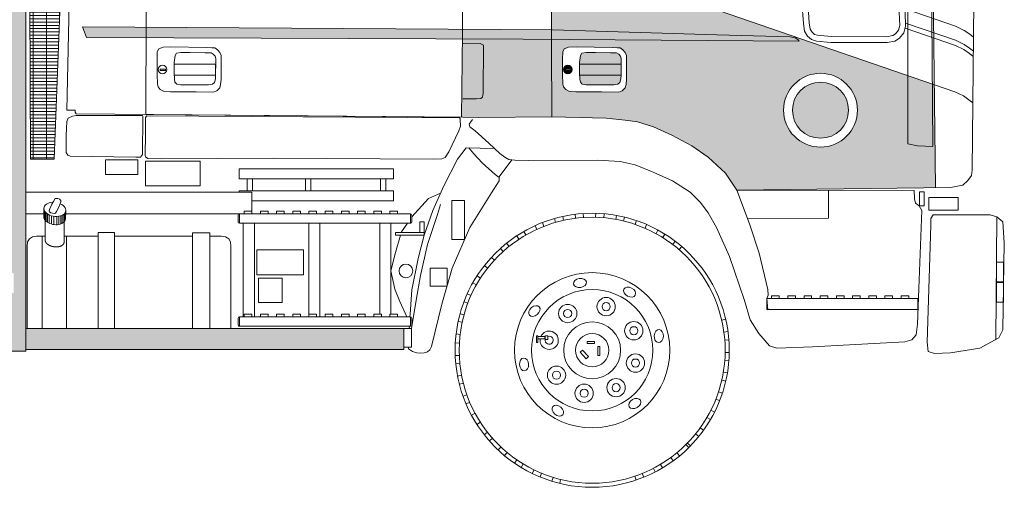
# Model space of a CAD drawing. Header units: metres. Extents: x -167 to 262, y -186 to 508.
# Tile 61 of 256: x 248.9 to 251.68, y -169.41 to -168.09. Entities that reach past the tile are written whole.
import ezdxf

# ---------------------------------------------------------------- set-up
doc = ezdxf.new("R2010")
doc.units = ezdxf.units.M
doc.header["$MEASUREMENT"] = 0

msp = doc.modelspace()

# ---------------------------------------------------------------- hatches: boundary and pattern name
at = {"linetype": 'Continuous', "lineweight": 18}
h = msp.add_hatch(color=1, dxfattribs=at)
h.paths.add_polyline_path([(245.8277, -166.8551), (245.8277, -168.5342), (245.8714, -168.5342), (245.8714, -167.2127), (247.9431, -167.2127), (247.9431, -168.3426), (247.9685, -168.3426), (247.9685, -168.3914), (247.9444, -168.3914), (247.9463, -168.3959), (247.9463, -169.0257), (248.9173, -169.0257), (248.9173, -166.8648), (248.9177, -166.853), (248.9138, -166.8438), (248.9092, -166.8377), (248.9035, -166.8338), (248.8966, -166.8312), (248.8847, -166.8303), (245.943, -166.8303), (245.8497, -166.8313), (245.8372, -166.8319), (245.8335, -166.8341), (245.831, -166.8375), (245.8288, -166.8418), (245.8279, -166.8496)])
h.paths.add_polyline_path([(246.0762, -167.0288, -1), (246.2264, -167.0288, -1)], flags=0)
h.paths.add_polyline_path([(246.2512, -166.9997), (246.2512, -166.9678), (246.2663, -166.9678), (246.2712, -166.9663), (246.2755, -166.9639), (246.2791, -166.9605), (246.2813, -166.9562), (246.2818, -166.952), (246.2817, -166.9473), (246.285, -166.9431), (246.3105, -166.9431), (246.3139, -166.9475), (246.3139, -167.1104), (246.3087, -167.1153), (246.2809, -167.1153), (246.276, -167.1106), (246.276, -166.9997)], flags=0)
h.paths.add_polyline_path([(246.3668, -166.9997), (246.3421, -166.9997), (246.3421, -166.9678), (246.3572, -166.9678), (246.362, -166.9663), (246.3664, -166.9639), (246.3699, -166.9605), (246.3722, -166.9562), (246.3726, -166.952), (246.3725, -166.9473), (246.3759, -166.9431), (246.4013, -166.9431), (246.4047, -166.9475), (246.4047, -167.1104), (246.3995, -167.1153), (246.3718, -167.1153), (246.3668, -167.1106)], flags=0)
h.paths.add_polyline_path([(246.4289, -167.0746), (246.4328, -167.0707), (246.4642, -167.0613), (246.4676, -167.0662), (246.4716, -167.0738), (246.4769, -167.0793), (246.4834, -167.0837), (246.4912, -167.0848), (246.4984, -167.0837), (246.5043, -167.0812), (246.5092, -167.0766), (246.5138, -167.0707), (246.517, -167.0621), (246.517, -167.0533), (246.5162, -167.0449), (246.5122, -167.0361), (246.5041, -167.0302), (246.4937, -167.0273), (246.4819, -167.0283), (246.4727, -167.0332), (246.4671, -167.0409), (246.4333, -167.0366), (246.4321, -167.032), (246.4454, -166.9436), (246.5451, -166.9436), (246.5499, -166.9455), (246.5499, -166.9795), (246.5428, -166.98), (246.476, -166.98), (246.4749, -166.9971), (246.4843, -166.9944), (246.4956, -166.9928), (246.5036, -166.9928), (246.515, -166.9944), (246.5243, -166.9971), (246.5347, -167.0028), (246.543, -167.0104), (246.549, -167.0178), (246.5534, -167.0274), (246.5574, -167.0404), (246.5577, -167.0551), (246.557, -167.0668), (246.554, -167.0788), (246.5467, -167.0951), (246.5347, -167.1078), (246.523, -167.1154), (246.5077, -167.1198), (246.4923, -167.1211), (246.478, -167.1208), (246.4649, -167.1171), (246.4522, -167.1099), (246.443, -167.1011), (246.4337, -167.0879)], flags=0)
h.paths.add_polyline_path([(246.7949, -167.1044), (246.7595, -166.9487), (246.7971, -166.9487), (246.8159, -167.0475), (246.8375, -166.9487), (246.8762, -166.9487), (246.8353, -167.1049)], flags=0)
h.paths.add_polyline_path([(246.9254, -167.106), (246.8817, -167.106), (246.8838, -166.9492), (246.9248, -166.9498)], flags=0)
h.paths.add_polyline_path([(246.9361, -167.0328), (246.9378, -167.011), (246.9405, -166.9923), (246.9495, -166.9726), (246.9582, -166.9602), (246.9696, -166.9492), (246.986, -166.9435), (247.0014, -166.9431), (247.0151, -166.9455), (247.0299, -166.9535), (247.0406, -166.9657), (247.0494, -166.9798), (247.0528, -166.9965), (247.0521, -167.0029), (247.0405, -167.0031), (247.0162, -167.0027), (247.0155, -166.9979), (247.0128, -166.9924), (247.0086, -166.9885), (247.0015, -166.9856), (246.9944, -166.985), (246.9878, -166.9887), (246.982, -166.9974), (246.9775, -167.009), (246.9775, -167.0287), (246.9799, -167.0485), (246.9852, -167.0595), (246.9962, -167.0664), (247.0076, -167.065), (247.0152, -167.059), (247.0155, -167.0529), (247.0065, -167.0532), (247.0023, -167.0495), (247.002, -167.0295), (247.0036, -167.016), (247.0439, -167.0169), (247.0563, -167.0192), (247.056, -167.1051), (247.0265, -167.1051), (247.0268, -167.0903), (247.0192, -167.1006), (247.0113, -167.1069), (246.9981, -167.1095), (246.9844, -167.1085), (246.973, -167.1045), (246.9617, -167.0974), (246.9525, -167.0869), (246.9435, -167.0714), (246.9388, -167.0532)], flags=0)
h.paths.add_polyline_path([(247.0723, -167.106), (247.0743, -166.9492), (247.1154, -166.9498), (247.1159, -167.106)], flags=0)
h.paths.add_polyline_path([(247.1339, -167.1057), (247.1337, -166.9488), (247.1729, -166.9484), (247.1769, -166.9504), (247.1773, -167.0604), (247.2233, -167.0604), (247.2256, -167.0641), (247.2262, -167.0973), (247.2257, -167.1059)], flags=0)
h.paths.add_polyline_path([(247.2347, -167.106), (247.2367, -166.9492), (247.2778, -166.9498), (247.2783, -167.106)], flags=0)
h.paths.add_polyline_path([(247.4551, -167.1038), (247.4567, -166.9519), (247.4607, -166.9483), (247.5134, -166.9483), (247.5302, -166.9499), (247.5434, -166.9558), (247.5542, -166.9658), (247.5641, -166.9786), (247.5701, -166.9961), (247.5725, -167.0125), (247.5737, -167.034), (247.5713, -167.0528), (247.5665, -167.0691), (247.5593, -167.0831), (247.5486, -167.0951), (247.5386, -167.1014), (247.5302, -167.105), (247.5146, -167.1058), (247.4603, -167.1058)], flags=0)
h.paths.add_polyline_path([(247.5889, -167.1065), (247.5858, -167.102), (247.5863, -166.9531), (247.5906, -166.9484), (247.6919, -166.9484), (247.6926, -166.9891), (247.6877, -166.9919), (247.6272, -166.9919), (247.6272, -167.0053), (247.6829, -167.0055), (247.683, -167.0453), (247.6269, -167.0453), (247.6269, -167.0625), (247.6823, -167.0625), (247.6917, -167.0627), (247.6922, -167.0678), (247.6917, -167.107)], flags=0)
h.paths.add_polyline_path([(247.7111, -167.1057), (247.7109, -166.9488), (247.7501, -166.9484), (247.7541, -166.9504), (247.7545, -167.0604), (247.8005, -167.0604), (247.8028, -167.0641), (247.8034, -167.0973), (247.8029, -167.1059)], flags=0)
h.paths.add_polyline_path([(247.975, -168.8607), (247.975, -168.8042), (247.9955, -168.8042), (247.9955, -167.2127), (248.8625, -167.2127), (248.8625, -168.8042), (248.8826, -168.8042), (248.8826, -168.8607), (248.8625, -168.8607), (248.8625, -168.9722), (247.9955, -168.9722), (247.9955, -168.8607)], flags=0)
h.paths.add_polyline_path([(247.9893, -167.1074), (247.987, -167.1023), (247.987, -166.9549), (247.9886, -166.95), (247.9937, -166.9486), (248.0873, -166.9486), (248.0914, -166.9513), (248.0898, -166.9932), (248.0297, -166.9931), (248.0297, -167.0108), (248.0792, -167.011), (248.079, -167.0437), (248.0782, -167.051), (248.0308, -167.0511), (248.0291, -167.0535), (248.0291, -167.1043), (248.0249, -167.1082), (248.0015, -167.1082)], flags=0)
h.paths.add_polyline_path([(248.102, -167.0601), (248.1024, -166.9493), (248.1411, -166.9498), (248.1422, -166.9551), (248.1413, -167.0529), (248.1431, -167.0607), (248.1464, -167.0664), (248.1524, -167.0697), (248.159, -167.0709), (248.165, -167.07), (248.1707, -167.0664), (248.1737, -167.0613), (248.1758, -167.0535), (248.1761, -167.046), (248.1761, -166.953), (248.1803, -166.9494), (248.2143, -166.9497), (248.218, -166.9549), (248.2163, -167.0464), (248.2154, -167.0579), (248.2137, -167.0729), (248.2094, -167.0861), (248.2004, -167.0977), (248.1889, -167.1067), (248.176, -167.1122), (248.1606, -167.1135), (248.1435, -167.1118), (248.1302, -167.1079), (248.1191, -167.0994), (248.1088, -167.0887), (248.1037, -167.0784)], flags=0)
h.paths.add_polyline_path([(248.2294, -167.0388), (248.2299, -167.0111), (248.2352, -166.9903), (248.2438, -166.9749), (248.2555, -166.9606), (248.2688, -166.9515), (248.2897, -166.9458), (248.3008, -166.9462), (248.3124, -166.9482), (248.3223, -166.9525), (248.3318, -166.9591), (248.3427, -166.9719), (248.35, -166.9857), (248.3546, -166.9986), (248.3569, -167.018), (248.356, -167.0447), (248.3526, -167.0612), (248.3476, -167.0761), (248.3398, -167.0895), (248.3285, -167.102), (248.3167, -167.1099), (248.3044, -167.1146), (248.2915, -167.1146), (248.2784, -167.1127), (248.2661, -167.1074), (248.2544, -167.0994), (248.2438, -167.0888), (248.2379, -167.0787), (248.2315, -167.0616)], flags=0)
h.paths.add_polyline_path([(248.3692, -167.0616), (248.3671, -167.0388), (248.3676, -167.0111), (248.3729, -166.9903), (248.3815, -166.9749), (248.3932, -166.9606), (248.4065, -166.9515), (248.4274, -166.9458), (248.4385, -166.9462), (248.4501, -166.9482), (248.46, -166.9525), (248.4695, -166.9591), (248.4804, -166.9719), (248.4877, -166.9857), (248.4923, -166.9986), (248.4942, -167.0151), (248.4744, -167.0151), (248.456, -167.0146), (248.4527, -167.0107), (248.4524, -167.008), (248.4503, -167.0021), (248.4465, -166.9948), (248.442, -166.9895), (248.4402, -166.9882), (248.4384, -166.9875), (248.4344, -166.9868), (248.4321, -166.9867), (248.4237, -166.989), (248.421, -166.9909), (248.4153, -166.9978), (248.4111, -167.0055), (248.4082, -167.0166), (248.4078, -167.0373), (248.4092, -167.0524), (248.4125, -167.0612), (248.414, -167.0638), (248.4182, -167.0679), (248.4236, -167.0716), (248.4272, -167.0732), (248.4321, -167.0739), (248.4346, -167.0739), (248.4356, -167.0735), (248.4393, -167.071), (248.4445, -167.0653), (248.4481, -167.0591), (248.4502, -167.0529), (248.4562, -167.0491), (248.4926, -167.0499), (248.4903, -167.0612), (248.4853, -167.0761), (248.4775, -167.0895), (248.4662, -167.102), (248.4544, -167.1099), (248.4421, -167.1146), (248.4292, -167.1146), (248.4161, -167.1127), (248.4038, -167.1074), (248.3921, -167.0994), (248.3815, -167.0888), (248.3756, -167.0787)], flags=0)
h.paths.add_polyline_path([(248.5006, -167.0388), (248.5012, -167.0111), (248.5065, -166.9903), (248.515, -166.9749), (248.5267, -166.9606), (248.5401, -166.9515), (248.561, -166.9458), (248.5721, -166.9462), (248.5836, -166.9482), (248.5935, -166.9525), (248.6031, -166.9591), (248.614, -166.9719), (248.6212, -166.9857), (248.6258, -166.9986), (248.6282, -167.018), (248.6273, -167.0447), (248.6239, -167.0612), (248.6189, -167.0761), (248.611, -167.0895), (248.5998, -167.102), (248.588, -167.1099), (248.5756, -167.1146), (248.5628, -167.1146), (248.5496, -167.1127), (248.5374, -167.1074), (248.5257, -167.0994), (248.515, -167.0888), (248.5092, -167.0787), (248.5028, -167.0616)], flags=0)
at = {"linetype": 'Continuous', "lineweight": 13}
h = msp.add_hatch(dxfattribs=at)
h.set_pattern_fill('GRATE_0001', style=0, pattern_type=2)
h.set_pattern_definition([(0, (245.529636, -170.014444), (0, 0.009363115), []), (90, (245.529636, -170.014444), (-0.03745246, 0), [])])
h.paths.add_polyline_path([(249.0646, -167.1243), (248.9316, -167.1232), (248.9246, -167.1313), (248.9305, -168.4823), (248.997, -168.4823), (249.0242, -167.7959)])
at = {"linetype": 'Continuous', "lineweight": 18}
h = msp.add_hatch(color=1, dxfattribs=at)
h.paths.add_polyline_path([(251.4101, -168.2462), (250.4019, -167.8987), (250.4029, -168.1172), (250.4061, -168.1173), (250.8707, -168.1309), (251.0776, -168.1371), (251.0918, -168.1394), (251.0997, -168.1443), (251.1026, -168.1487), (250.403, -168.1442), (250.404, -168.3628), (250.5575, -168.367), (250.6108, -168.3722), (250.6463, -168.3774), (250.6912, -168.391), (250.7435, -168.415), (250.7999, -168.4453), (250.8458, -168.4766), (250.8949, -168.5225), (250.9264, -168.5703), (251.4886, -168.5633), (251.4849, -168.272), (251.4793, -168.27), (251.4805, -168.4473), (251.4373, -168.4449), (251.4101, -168.4389)])
h.paths.add_polyline_path([(250.4353, -168.2711), (250.4342, -168.2424), (250.4342, -168.2002), (250.4346, -168.1797), (250.4392, -168.1712), (250.4513, -168.1658), (250.4726, -168.1655), (250.5741, -168.1673), (250.589, -168.1676), (250.5975, -168.1683), (250.6049, -168.1736), (250.6113, -168.1807), (250.6149, -168.1899), (250.6152, -168.2016), (250.6149, -168.2573), (250.6138, -168.2718), (250.6113, -168.2814), (250.6032, -168.2899), (250.5929, -168.2931), (250.5442, -168.2927), (250.4722, -168.2924), (250.4523, -168.2906), (250.4431, -168.2853), (250.4371, -168.2782)], flags=0)
h.paths.add_polyline_path([(251.2677, -168.3442, -1), (251.0588, -168.3442, -1)], flags=0)
for points in [[(249.0773, -168.1083), (249.0884, -168.1391), (249.2575, -168.1397), (249.2576, -168.1095)], [(249.2576, -168.1095), (249.2575, -168.1397), (250.151, -168.143), (250.1512, -168.1261), (250.1512, -168.1155)], [(250.1512, -168.1155), (250.1512, -168.1261), (250.151, -168.143), (250.3225, -168.1436), (250.403, -168.1442), (250.4029, -168.1172)], [(250.4061, -168.1173), (250.4029, -168.1172), (250.403, -168.1442), (251.1026, -168.1487), (251.0997, -168.1443), (251.0918, -168.1394), (251.0776, -168.1371), (250.8707, -168.1309)], [(250.151, -168.143), (250.149, -168.3643), (250.1525, -168.3643), (250.1972, -168.3649), (250.404, -168.3628), (250.403, -168.1442), (250.3225, -168.1436)], [(250.4821, -168.2456), (250.4824, -168.2456), (250.4829, -168.2562), (250.4846, -168.2647), (250.4899, -168.2704), (250.5006, -168.2729), (250.524, -168.2725), (250.579, -168.2722), (250.5904, -168.2704), (250.5961, -168.2655), (250.5992, -168.2559), (250.5996, -168.2456), (250.6003, -168.207), (250.6, -168.1977), (250.5978, -168.1914), (250.5929, -168.1857), (250.5868, -168.1825), (250.5701, -168.1818), (250.5272, -168.1807), (250.5009, -168.1807), (250.4892, -168.1832), (250.485, -168.1892), (250.4821, -168.2094)], [(251.4101, -168.4389), (251.4373, -168.4449), (251.4805, -168.4473), (251.4793, -168.27), (251.4101, -168.2462)], [(251.2426, -168.3442, 1), (251.0839, -168.3442, 1)], [(249.986, -169.0212), (249.986, -168.9617), (248.9173, -168.9617), (248.9173, -169.0212)]]:
    msp.add_hatch(color=1, dxfattribs=at).paths.add_polyline_path(points)
h = msp.add_hatch(color=1, dxfattribs=at)
h.paths.add_polyline_path([(250.4368, -168.2293, 1), (250.4615, -168.2293, 1)])
h.paths.add_polyline_path([(250.4429, -168.232), (250.4429, -168.2286), (250.4581, -168.2286), (250.4581, -168.232)], flags=0)

# ---------------------------------------------------------------- linework, layer by layer
at = {"color": 7, "linetype": 'Continuous', "lineweight": 13}
for p, q in [((248.9684, -168.6201), (248.9677, -168.6472)), ((248.9698, -168.6528), (248.9698, -168.6283)), ((248.9717, -168.6554), (248.9717, -168.6314)), ((248.9747, -168.6581), (248.9747, -168.6347)), ((248.9785, -168.6613), (248.9785, -168.6376)), ((248.9833, -168.6638), (248.9833, -168.6403)), ((248.9897, -168.6661), (248.9897, -168.6427)), ((249.0161, -168.6659), (249.0161, -168.6429)), ((249.0204, -168.664), (249.0204, -168.6412)), ((249.0246, -168.6611), (249.0246, -168.6384)), ((249.0278, -168.6572), (249.0278, -168.6351)), ((249.0303, -168.6293), (249.0296, -168.6525)), ((250.4713, -168.6499), (250.4698, -168.6385)), ((250.4931, -168.6478), (250.4923, -168.6363)), ((250.5277, -168.6471), (250.5279, -168.6356)), ((250.5507, -168.6484), (250.5516, -168.6369)), ((250.585, -168.653), (250.587, -168.6417)), ((248.9722, -168.7108), (248.9722, -168.6561)), ((248.9967, -168.6676), (248.9967, -168.6443)), ((249.0046, -168.6679), (249.0046, -168.6447)), ((249.0107, -168.6673), (249.0107, -168.6442)), ((249.0252, -168.7172), (249.0252, -168.6606)), ((250.3614, -168.6812), (250.3566, -168.6707)), ((250.3815, -168.6726), (250.3774, -168.6619)), ((250.4143, -168.6616), (250.4111, -168.6505)), ((250.4372, -168.6558), (250.4347, -168.6446)), ((250.6064, -168.6575), (250.6091, -168.6463)), ((250.6396, -168.6672), (250.6433, -168.6563)), ((250.6674, -168.6779), (250.6719, -168.6674)), ((250.3306, -168.697), (250.3249, -168.6871)), ((250.6985, -168.6931), (250.704, -168.683)), ((250.7173, -168.7042), (250.7234, -168.6944)), ((248.9475, -168.7008), (248.9722, -168.7008)), ((249.0252, -168.7008), (249.1213, -168.7008)), ((249.1678, -168.7008), (249.3886, -168.7008)), ((249.4376, -168.7008), (249.4703, -168.7008)), ((250.283, -168.7295), (250.2759, -168.7205)), ((250.311, -168.7091), (250.3047, -168.6995)), ((250.7458, -168.7238), (250.7528, -168.7147)), ((250.2664, -168.7437), (250.2587, -168.7351)), ((250.7637, -168.7383), (250.7712, -168.7296)), ((250.2417, -168.768), (250.2333, -168.7602)), ((250.2224, -168.7907), (250.2134, -168.7836)), ((250.191, -168.8376), (250.181, -168.8319)), ((250.2023, -168.8188), (250.1927, -168.8126)), ((250.1753, -168.8684), (250.1649, -168.8637)), ((250.1665, -168.8897), (250.1558, -168.8856)), ((250.1558, -168.9226), (250.1447, -168.9195)), ((250.1505, -168.9438), (250.1393, -168.9414)), ((250.8841, -168.9374), (250.8953, -168.9348)), ((250.1448, -168.978), (250.1334, -168.9766)), ((250.8904, -168.9714), (250.9018, -168.9698)), ((250.1427, -169.0029), (250.1312, -169.0023)), ((250.8929, -168.9943), (250.9043, -168.9934)), ((250.8939, -169.0289), (250.9054, -169.0291)), ((250.1424, -169.0375), (250.1309, -169.038)), ((250.1439, -169.0594), (250.1325, -169.0605)), ((250.8929, -169.0508), (250.9044, -169.0516)), ((250.8888, -169.0851), (250.9001, -169.087)), ((250.1488, -169.0936), (250.1376, -169.0958)), ((250.1539, -169.1161), (250.1427, -169.119)), ((250.8844, -169.1072), (250.8956, -169.1098)), ((250.8751, -169.1405), (250.886, -169.1441)), ((250.164, -169.1492), (250.1532, -169.1531)), ((250.1719, -169.1696), (250.1614, -169.1741)), ((250.8676, -169.1611), (250.8783, -169.1653)), ((250.8535, -169.1927), (250.8637, -169.1979)), ((250.1869, -169.2008), (250.1768, -169.2062)), ((250.202, -169.2265), (250.1923, -169.2327)), ((250.8424, -169.2129), (250.8523, -169.2187)), ((250.2221, -169.2547), (250.213, -169.2617)), ((250.8236, -169.2419), (250.8329, -169.2486)), ((250.2361, -169.2715), (250.2274, -169.2791)), ((250.8103, -169.2593), (250.8192, -169.2666)), ((250.2601, -169.2964), (250.2522, -169.3047)), ((250.7829, -169.2897), (250.791, -169.2979)), ((250.7873, -169.2852), (250.7956, -169.2932)), ((250.2773, -169.3117), (250.27, -169.3205)), ((250.3049, -169.3326), (250.2984, -169.342)), ((250.7399, -169.3264), (250.7467, -169.3356)), ((250.7572, -169.3129), (250.7645, -169.3218)), ((250.3233, -169.3444), (250.3173, -169.3543)), ((250.3537, -169.361), (250.3487, -169.3713)), ((250.691, -169.3567), (250.6962, -169.3669)), ((250.7111, -169.3455), (250.717, -169.3553)), ((250.3752, -169.3706), (250.3708, -169.3813)), ((250.4078, -169.3823), (250.4044, -169.3933)), ((250.4289, -169.3881), (250.4262, -169.3993)), ((250.639, -169.3788), (250.6427, -169.3897)), ((250.6595, -169.3712), (250.6638, -169.3818))]:
    msp.add_line(p, q, dxfattribs=at)
for points in [[(245.943, -166.8303), (248.8847, -166.8303), (248.8966, -166.8312), (248.9035, -166.8338), (248.9092, -166.8377), (248.9138, -166.8438), (248.9177, -166.853), (248.9173, -166.8648), (248.9173, -169.0257), (247.9463, -169.0257), (247.9463, -168.3959), (247.9444, -168.3916), (247.9399, -168.3907), (247.9322, -168.3909), (246.9066, -168.3909), (246.9022, -168.392), (246.8985, -168.3976), (246.897, -168.4018), (246.8973, -168.4123), (246.8973, -168.8249), (245.8563, -168.8249)], [(249.0565, -168.3502), (249.0565, -168.344), (249.0333, -168.344), (249.044, -167.8267), (249.054, -167.4743), (249.0744, -167.1894), (249.0993, -166.9645), (249.1131, -166.9622), (249.1177, -166.9208), (249.128, -166.8887), (249.1372, -166.8829), (249.4403, -166.8805), (250.2996, -166.8837), (250.7571, -166.8948), (251.0671, -166.9009), (251.0721, -166.9011)], [(250.3977, -166.962), (250.404, -168.3628)], [(251.1062, -167.0822), (251.1055, -167.085), (251.1088, -167.1431), (251.1214, -167.8688), (251.1275, -168.0384), (251.1313, -168.0977), (251.1343, -168.1149), (251.1398, -168.1241), (251.1462, -168.1298), (251.1551, -168.1325), (251.1935, -168.1359), (251.3499, -168.1365), (251.3674, -168.1331), (251.3757, -168.1282), (251.3837, -168.1182), (251.3872, -168.1045), (251.386, -168.0671), (251.383, -167.814), (251.382, -167.8069)], [(251.1048, -167.8693), (251.111, -168.0392), (251.1149, -168.0996), (251.1185, -168.1208), (251.127, -168.1348), (251.138, -168.1445), (251.152, -168.1488), (251.1927, -168.1524), (251.3514, -168.153), (251.3733, -168.1488), (251.3867, -168.1409), (251.3989, -168.1257), (251.4037, -168.1063), (251.4025, -168.0668), (251.3995, -167.8128), (251.3974, -167.7978)], [(250.152, -167.8126), (251.543, -168.292), (251.5673, -168.3037), (251.5829, -168.3148), (251.5937, -168.3232)], [(251.4795, -167.837), (251.4886, -168.5633)], [(251.5968, -168.0393), (251.5916, -168.5142), (251.5903, -168.5292), (251.5794, -168.5426), (251.566, -168.556), (251.5307, -168.5627), (250.9264, -168.5703), (250.8949, -168.5225), (250.8458, -168.4766), (250.7999, -168.4453), (250.7435, -168.415), (250.6912, -168.391), (250.6463, -168.3774), (250.6108, -168.3722), (250.5575, -168.367), (250.404, -168.3628), (250.1972, -168.3649), (250.1525, -168.3643), (249.0598, -168.3542), (249.0565, -168.3502)], [(251.4024, -168.0577), (251.545, -168.1068), (251.5694, -168.1186), (251.585, -168.1296), (251.5957, -168.138)], [(251.4022, -168.1124), (251.5444, -168.1614), (251.5688, -168.1731), (251.5844, -168.1842), (251.5951, -168.1926)], [(251.4035, -168.0978), (251.5446, -168.1464), (251.5689, -168.1582), (251.5845, -168.1692), (251.5953, -168.1777)], [(250.1526, -168.1547), (250.2018, -168.1555), (250.2108, -168.1602), (250.2103, -168.296), (250.2079, -168.3076), (250.2036, -168.3111), (250.1911, -168.312), (250.1522, -168.3119), (250.1587, -168.3119)], [(250.1796, -168.3702), (250.1747, -168.3771), (250.1707, -168.3834), (250.1725, -168.3914), (250.1873, -168.4028), (250.2255, -168.4379), (250.257, -168.4664), (250.2707, -168.4771), (250.2825, -168.4835), (250.2998, -168.4857), (250.339, -168.4861), (250.5332, -168.4858), (250.5971, -168.4897), (250.6398, -168.4991), (250.6904, -168.5194), (250.7454, -168.5439), (250.7946, -168.5764), (250.8237, -168.6055), (250.8455, -168.6345), (250.8692, -168.6763), (250.9063, -168.7575), (250.9482, -168.8819), (250.9644, -168.9372), (250.9894, -168.9756), (251.0188, -169.0107), (251.0397, -169.0165), (251.1405, -169.0135), (251.4012, -168.9995), (251.4211, -168.9932), (251.4334, -168.9791), (251.437, -168.9492), (251.4414, -168.848), (251.4496, -168.6275), (251.4426, -168.6143), (251.4317, -168.6073), (251.4286, -168.5949), (251.4284, -168.5716), (250.9264, -168.5703)], [(250.2412, -168.4522), (250.1617, -168.4507), (250.1378, -168.4826), (250.0987, -168.558), (250.0676, -168.6281), (250.0427, -168.6973), (250.0258, -168.7639), (250.0086, -168.8518), (250.0031, -168.9213), (250.0027, -168.9282)], [(250.1692, -168.4508), (250.1831, -168.468), (250.2072, -168.4932), (250.2437, -168.5264), (250.2551, -168.5349)], [(249.9987, -169.0142), (249.9987, -169.0193), (250.0099, -169.0261), (250.0225, -169.0299), (250.0327, -169.0312), (250.0429, -169.0305), (250.0524, -169.0278), (250.0589, -169.022), (250.0643, -169.0125), (250.0929, -168.893), (250.1225, -168.7905), (250.1724, -168.6754), (250.2336, -168.5782), (250.2551, -168.5436), (250.2551, -168.5328), (250.2912, -168.4846)], [(248.968, -168.637), (248.9173, -168.637), (248.9173, -168.5764), (249.556, -168.5764), (249.556, -168.637), (249.03, -168.637)], [(249.5206, -168.5764), (249.5206, -168.5726), (249.9567, -168.5726), (249.9567, -168.6008), (249.556, -168.6008)], [(250.0893, -168.5791), (250.0549, -168.594), (250.0081, -168.6457)], [(251.0747, -168.9072), (251.0144, -168.9086), (251.0117, -168.8767), (251.0156, -168.8669), (251.0142, -168.8507), (250.9895, -168.7481), (250.9627, -168.6655), (250.9264, -168.5703)], [(250.9569, -168.6503), (251.186, -168.6499), (251.1862, -168.571)], [(250.0077, -168.9617), (250.0201, -168.8809), (250.0331, -168.8116), (250.053, -168.7241), (250.0809, -168.6395), (250.0896, -168.6112)], [(249.521, -168.637), (249.5186, -168.6381), (249.5172, -168.6416), (249.5173, -168.6457), (249.5173, -168.6594), (249.5175, -168.6609), (249.5184, -168.6626), (249.5195, -168.6631), (249.521, -168.6637)], [(250.0044, -168.637), (250.0067, -168.6381), (250.0082, -168.6416), (250.0081, -168.6457), (250.0081, -168.6594), (250.0079, -168.6609), (250.007, -168.6626), (250.0059, -168.6631), (250.0044, -168.6637)], [(249.5316, -168.9282), (249.5316, -168.6637), (249.5632, -168.6637), (249.5632, -168.9282)], [(249.717, -168.9282), (249.717, -168.6637), (249.7487, -168.6637), (249.7487, -168.9282)], [(249.9176, -168.9209), (249.9176, -168.6637), (249.9492, -168.6637), (249.9492, -168.9209)], [(249.9957, -168.6637), (249.9788, -168.6883), (249.9782, -168.6902)], [(251.662, -168.6456), (251.659, -168.9923)], [(249.1213, -168.9617), (249.1213, -168.6897), (249.1678, -168.6897), (249.1678, -168.9617)], [(249.3886, -168.9617), (249.3886, -168.6905), (249.4376, -168.6905), (249.4376, -168.9617)], [(249.9762, -168.6973), (249.9625, -168.7461), (249.9492, -168.7986), (249.9602, -168.8498), (249.9745, -168.8846), (249.994, -168.9282)], [(248.9475, -168.7008), (248.9365, -168.7022), (248.9272, -168.7079), (248.9219, -168.7163), (248.9215, -168.7299), (248.9215, -168.9617)], [(248.9632, -168.9617), (248.9632, -168.7008), (248.9722, -168.7008)], [(249.0252, -168.7008), (249.032, -168.7008), (249.032, -168.9617)], [(249.4703, -168.7008), (249.4814, -168.7022), (249.4906, -168.7079), (249.4959, -168.7163), (249.4964, -168.7299), (249.4964, -168.9617)], [(251.4392, -168.8986), (251.4388, -168.8986)], [(249.521, -168.9282), (249.5186, -168.9294), (249.5172, -168.9328), (249.5173, -168.9369), (249.5173, -168.9506), (249.5175, -168.9522), (249.5184, -168.9538), (249.5195, -168.9544), (249.521, -168.9549)], [(250.0044, -168.9282), (250.0067, -168.9294), (250.0082, -168.9328), (250.0081, -168.9369), (250.0081, -168.9506), (250.0079, -168.9522), (250.007, -168.9538), (250.0059, -168.9544), (250.0044, -168.9549)], [(250.0014, -168.9549), (250.001, -168.9617)]]:
    msp.add_lwpolyline(points, dxfattribs=at)
for points in [[(249.2611, -166.9847), (249.2611, -166.9687), (249.271, -166.9617), (249.7524, -166.9657), (250.1217, -166.9646), (250.1386, -166.9644), (250.1463, -166.9668), (250.1478, -166.9745), (250.1478, -167.0227), (250.1532, -167.3223), (250.1512, -168.1261), (250.149, -168.3643), (249.2568, -168.3561)], [(248.9305, -168.4823), (248.997, -168.4823), (249.0242, -167.7959), (249.0646, -167.1243), (248.9316, -167.1232), (248.9246, -167.1313)], [(251.4773, -167.9571), (251.4239, -167.9571), (251.4146, -167.9648), (251.4101, -168.015), (251.4101, -168.4389), (251.4373, -168.4449), (251.4805, -168.4473)], [(249.0884, -168.1391), (249.0773, -168.1083), (250.4061, -168.1173), (250.8707, -168.1309), (251.0776, -168.1371), (251.0918, -168.1394), (251.0997, -168.1443), (251.1026, -168.1487), (250.3225, -168.1436)], [(249.3267, -168.1655), (249.3054, -168.1658), (249.2933, -168.1712), (249.2887, -168.1797), (249.2884, -168.2002), (249.2884, -168.2424), (249.2894, -168.2711), (249.2912, -168.2782), (249.2972, -168.2853), (249.3065, -168.2906), (249.3263, -168.2924), (249.3984, -168.2927), (249.447, -168.2931), (249.4573, -168.2899), (249.4654, -168.2814), (249.4679, -168.2718), (249.469, -168.2573), (249.4694, -168.2016), (249.469, -168.1899), (249.4654, -168.1807), (249.4591, -168.1736), (249.4516, -168.1683), (249.4431, -168.1676), (249.4282, -168.1673)], [(250.4726, -168.1655), (250.4513, -168.1658), (250.4392, -168.1712), (250.4346, -168.1797), (250.4342, -168.2002), (250.4342, -168.2424), (250.4353, -168.2711), (250.4371, -168.2782), (250.4431, -168.2853), (250.4523, -168.2906), (250.4722, -168.2924), (250.5442, -168.2927), (250.5929, -168.2931), (250.6032, -168.2899), (250.6113, -168.2814), (250.6138, -168.2718), (250.6149, -168.2573), (250.6152, -168.2016), (250.6149, -168.1899), (250.6113, -168.1807), (250.6049, -168.1736), (250.5975, -168.1683), (250.589, -168.1676), (250.5741, -168.1673)], [(249.3551, -168.1807), (249.3434, -168.1832), (249.3391, -168.1892), (249.3363, -168.2094), (249.3363, -168.2382), (249.337, -168.2562), (249.3388, -168.2647), (249.3441, -168.2704), (249.3547, -168.2729), (249.3781, -168.2725), (249.4332, -168.2722), (249.4445, -168.2704), (249.4502, -168.2655), (249.4534, -168.2559), (249.4537, -168.2456), (249.4544, -168.207), (249.4541, -168.1977), (249.452, -168.1914), (249.447, -168.1857), (249.441, -168.1825), (249.4243, -168.1818), (249.3813, -168.1807)], [(250.5009, -168.1807), (250.4892, -168.1832), (250.485, -168.1892), (250.4821, -168.2094), (250.4821, -168.2382), (250.4829, -168.2562), (250.4846, -168.2647), (250.4899, -168.2704), (250.5006, -168.2729), (250.524, -168.2725), (250.579, -168.2722), (250.5904, -168.2704), (250.5961, -168.2655), (250.5992, -168.2559), (250.5996, -168.2456), (250.6003, -168.207), (250.6, -168.1977), (250.5978, -168.1914), (250.5929, -168.1857), (250.5868, -168.1825), (250.5701, -168.1818), (250.5272, -168.1807)], [(249.3363, -168.2137), (249.4537, -168.2137), (249.4537, -168.2456), (249.3363, -168.2456)], [(250.4821, -168.2137), (250.5996, -168.2137), (250.5996, -168.2456), (250.4821, -168.2456)], [(249.297, -168.2286), (249.3122, -168.2286), (249.3122, -168.232), (249.297, -168.232)], [(250.4429, -168.2286), (250.4581, -168.2286), (250.4581, -168.232), (250.4429, -168.232)], [(249.0594, -168.3593), (249.0492, -168.3607), (249.0372, -168.3664), (249.033, -168.3759), (249.0312, -168.4161), (249.0311, -168.4507), (249.0317, -168.4637), (249.0356, -168.471), (249.0424, -168.4744), (249.2281, -168.4772), (249.2417, -168.4772), (249.2467, -168.4699), (249.2484, -168.3623), (249.2467, -168.3594), (249.2422, -168.3592)], [(249.2594, -168.3604), (249.2551, -168.3647), (249.2555, -168.4115), (249.2541, -168.4719), (249.2556, -168.4765), (249.2617, -168.4804), (249.3002, -168.4813), (249.6179, -168.4796), (250.0687, -168.483), (250.0926, -168.4817), (250.1027, -168.4778), (250.1124, -168.4615), (250.1413, -168.4027), (250.1457, -168.3897), (250.1452, -168.3714), (250.1451, -168.3681), (250.1426, -168.3661)], [(249.142, -168.4848), (249.2341, -168.4848), (249.2341, -168.5261), (249.142, -168.5261)], [(249.2559, -168.4887), (249.4101, -168.4887), (249.4101, -168.5582), (249.2559, -168.5582)], [(249.5206, -168.5099), (249.9567, -168.5099), (249.9567, -168.5381), (249.5206, -168.5381)], [(249.5426, -168.5381), (249.5578, -168.5381), (249.5578, -168.5726), (249.5426, -168.5726)], [(249.7224, -168.5381), (249.7073, -168.5381), (249.7073, -168.5726), (249.7224, -168.5726)], [(249.9346, -168.5381), (249.9195, -168.5381), (249.9195, -168.5726), (249.9346, -168.5726)], [(251.4565, -168.5747), (251.4427, -168.5747), (251.4427, -168.6145), (251.4565, -168.6145)], [(248.9903, -168.6099), (248.9848, -168.623), (248.9834, -168.6285), (248.9845, -168.6318), (248.9878, -168.6347), (248.9925, -168.6351), (248.9977, -168.6362), (249.0013, -168.6358), (249.0043, -168.6307), (249.0108, -168.6179), (249.0163, -168.6029), (249.0163, -168.5993), (249.0127, -168.596), (249.0075, -168.5941), (249.0035, -168.5941), (248.9999, -168.5941), (248.9951, -168.6022)], [(250.1215, -168.5992), (250.1574, -168.5992), (250.1574, -168.71), (250.1215, -168.71)], [(251.4692, -168.5914), (251.5523, -168.5914), (251.5523, -168.6273), (251.4692, -168.6273)], [(249.521, -168.637), (250.0044, -168.637), (250.0044, -168.6637), (249.521, -168.6637)], [(249.5344, -168.6297), (249.556, -168.6297), (249.556, -168.637), (249.5344, -168.637)], [(249.5802, -168.6297), (249.6018, -168.6297), (249.6018, -168.637), (249.5802, -168.637)], [(249.626, -168.6297), (249.6476, -168.6297), (249.6476, -168.637), (249.626, -168.637)], [(249.6718, -168.6297), (249.6933, -168.6297), (249.6933, -168.637), (249.6718, -168.637)], [(249.7176, -168.6297), (249.7391, -168.6297), (249.7391, -168.637), (249.7176, -168.637)], [(249.7633, -168.6297), (249.7849, -168.6297), (249.7849, -168.637), (249.7633, -168.637)], [(249.8091, -168.6297), (249.8307, -168.6297), (249.8307, -168.637), (249.8091, -168.637)], [(249.8549, -168.6297), (249.8765, -168.6297), (249.8765, -168.637), (249.8549, -168.637)], [(249.9007, -168.6297), (249.9223, -168.6297), (249.9223, -168.637), (249.9007, -168.637)], [(249.9465, -168.6297), (249.9681, -168.6297), (249.9681, -168.637), (249.9465, -168.637)], [(251.4816, -168.6401), (251.6426, -168.6401), (251.662, -168.6456), (251.6787, -168.6595), (251.6828, -168.719), (251.6787, -168.9655), (251.6676, -168.9877), (251.6135, -169.0168), (251.5303, -169.0306), (251.4859, -169.032), (251.4679, -169.0265), (251.4651, -169.0001), (251.4749, -168.6691), (251.4752, -168.6502)], [(250.0427, -168.6902), (250.0307, -168.6902), (250.0307, -168.6598), (250.0427, -168.6598)], [(249.9624, -168.6902), (250.0427, -168.6902), (250.0427, -168.6973), (249.9624, -168.6973)], [(249.5698, -168.7386), (249.7018, -168.7386), (249.7018, -168.8097), (249.5698, -168.8097)], [(251.6609, -168.774), (251.681, -168.774), (251.681, -168.8293), (251.6609, -168.8293)], [(250.06, -168.7909), (250.1077, -168.7909), (250.1077, -168.8418), (250.06, -168.8418)], [(249.5749, -168.8195), (249.642, -168.8195), (249.642, -168.8881), (249.5749, -168.8881)], [(251.6609, -168.8314), (251.681, -168.8314), (251.681, -168.8867), (251.6609, -168.8867)], [(251.0117, -168.8767), (251.4388, -168.8767), (251.4388, -168.9072), (251.0117, -168.9072)], [(251.0251, -168.8694), (251.0467, -168.8694), (251.0467, -168.8767), (251.0251, -168.8767)], [(251.0709, -168.8694), (251.0925, -168.8694), (251.0925, -168.8767), (251.0709, -168.8767)], [(251.1167, -168.8694), (251.1383, -168.8694), (251.1383, -168.8767), (251.1167, -168.8767)], [(251.1625, -168.8694), (251.1841, -168.8694), (251.1841, -168.8767), (251.1625, -168.8767)], [(251.2083, -168.8694), (251.2298, -168.8694), (251.2298, -168.8767), (251.2083, -168.8767)], [(251.2541, -168.8694), (251.2756, -168.8694), (251.2756, -168.8767), (251.2541, -168.8767)], [(251.2998, -168.8694), (251.3214, -168.8694), (251.3214, -168.8767), (251.2998, -168.8767)], [(251.3456, -168.8694), (251.3672, -168.8694), (251.3672, -168.8767), (251.3456, -168.8767)], [(251.3914, -168.8694), (251.413, -168.8694), (251.413, -168.8767), (251.3914, -168.8767)], [(249.5344, -168.9209), (249.556, -168.9209), (249.556, -168.9282), (249.5344, -168.9282)], [(249.5802, -168.9209), (249.6018, -168.9209), (249.6018, -168.9282), (249.5802, -168.9282)], [(249.626, -168.9209), (249.6476, -168.9209), (249.6476, -168.9282), (249.626, -168.9282)], [(249.6718, -168.9209), (249.6933, -168.9209), (249.6933, -168.9282), (249.6718, -168.9282)], [(249.7176, -168.9209), (249.7391, -168.9209), (249.7391, -168.9282), (249.7176, -168.9282)], [(249.7633, -168.9209), (249.7849, -168.9209), (249.7849, -168.9282), (249.7633, -168.9282)], [(249.8091, -168.9209), (249.8307, -168.9209), (249.8307, -168.9282), (249.8091, -168.9282)], [(249.8549, -168.9209), (249.8765, -168.9209), (249.8765, -168.9282), (249.8549, -168.9282)], [(249.9007, -168.9209), (249.9223, -168.9209), (249.9223, -168.9282), (249.9007, -168.9282)], [(249.9465, -168.9209), (249.9681, -168.9209), (249.9681, -168.9282), (249.9465, -168.9282)], [(249.521, -168.9282), (250.0044, -168.9282), (250.0044, -168.9549), (249.521, -168.9549)], [(248.9173, -168.9617), (249.986, -168.9617), (249.986, -169.0212), (248.9173, -169.0212)], [(249.986, -168.9617), (250.0077, -168.9617), (250.0077, -169.0142), (249.986, -169.0142)], [(250.3606, -168.9819), (250.3646, -168.9819), (250.3646, -169.0012), (250.3606, -169.0012)], [(250.3643, -168.9843), (250.3845, -168.9843), (250.3845, -168.9907), (250.3643, -168.9907)], [(250.3847, -168.9818), (250.3927, -168.9818), (250.3927, -168.9926), (250.3847, -168.9926)], [(250.5039, -168.9983), (250.5249, -168.9983), (250.5249, -169.0037), (250.5039, -169.0037)], [(250.4843, -169.0285), (250.491, -169.0224), (250.5074, -169.0407), (250.5007, -169.0468)], [(250.5339, -169.0127), (250.5399, -169.0127), (250.5399, -169.0378), (250.5339, -169.0378)]]:
    msp.add_lwpolyline(points, close=True, dxfattribs=at)
at = {"color": 7, "linetype": 'Continuous', "lineweight": 13, "flags": 128}
msp.add_lwpolyline([(248.9722, -168.7108), (248.9722, -168.711), (248.9722, -168.7112), (248.9722, -168.7113), (248.9721, -168.7115), (248.9721, -168.7117), (248.9721, -168.7118), (248.9721, -168.712), (248.9721, -168.7122), (248.9721, -168.7123), (248.9721, -168.7125), (248.9721, -168.7127), (248.9721, -168.7129), (248.9721, -168.713), (248.9721, -168.7132), (248.9722, -168.7134), (248.9722, -168.7136), (248.9722, -168.7137), (248.9722, -168.7139), (248.9723, -168.7141), (248.9723, -168.7143), (248.9723, -168.7145), (248.9724, -168.7147), (248.9724, -168.7148), (248.9725, -168.715), (248.9726, -168.7152), (248.9726, -168.7154), (248.9727, -168.7156), (248.9728, -168.7158), (248.9728, -168.716), (248.9729, -168.7162), (248.973, -168.7163), (248.9731, -168.7165), (248.9732, -168.7167), (248.9733, -168.7169), (248.9733, -168.7171), (248.9734, -168.7173), (248.9736, -168.7175), (248.9737, -168.7177), (248.9738, -168.7179), (248.9739, -168.7181), (248.974, -168.7182), (248.9741, -168.7184), (248.9743, -168.7186), (248.9744, -168.7188), (248.9745, -168.719), (248.9747, -168.7192), (248.9748, -168.7194), (248.975, -168.7196), (248.9751, -168.7198), (248.9753, -168.72), (248.9754, -168.7201), (248.9756, -168.7203), (248.9758, -168.7205), (248.9759, -168.7207), (248.9761, -168.7209), (248.9763, -168.7211), (248.9765, -168.7213), (248.9767, -168.7215), (248.9768, -168.7216), (248.977, -168.7218), (248.9772, -168.722), (248.9774, -168.7222), (248.9777, -168.7224), (248.9779, -168.7226), (248.9781, -168.7227), (248.9783, -168.7229), (248.9785, -168.7231), (248.9788, -168.7233), (248.979, -168.7235), (248.9792, -168.7236), (248.9795, -168.7238), (248.9797, -168.724), (248.98, -168.7242), (248.9802, -168.7243), (248.9805, -168.7245), (248.9807, -168.7247), (248.981, -168.7248), (248.9813, -168.725), (248.9815, -168.7252), (248.9818, -168.7253), (248.9821, -168.7255), (248.9824, -168.7257), (248.9827, -168.7258), (248.983, -168.726), (248.9832, -168.7261), (248.9835, -168.7263), (248.9838, -168.7264), (248.9842, -168.7266), (248.9845, -168.7267), (248.9848, -168.7269), (248.9851, -168.727), (248.9854, -168.7271), (248.9857, -168.7273), (248.986, -168.7274), (248.9864, -168.7275), (248.9867, -168.7277), (248.987, -168.7278), (248.9873, -168.7279), (248.9877, -168.728), (248.988, -168.7282), (248.9883, -168.7283), (248.9887, -168.7284), (248.989, -168.7285), (248.9894, -168.7286), (248.9897, -168.7287), (248.9901, -168.7288), (248.9904, -168.7289), (248.9908, -168.729), (248.9911, -168.7291), (248.9915, -168.7292), (248.9918, -168.7293), (248.9922, -168.7294), (248.9925, -168.7295), (248.9929, -168.7296), (248.9932, -168.7296), (248.9936, -168.7297), (248.994, -168.7298), (248.9943, -168.7299), (248.9947, -168.7299), (248.9951, -168.73), (248.9954, -168.7301), (248.9958, -168.7301), (248.9961, -168.7302), (248.9965, -168.7302), (248.9969, -168.7303), (248.9972, -168.7303), (248.9976, -168.7304), (248.998, -168.7304), (248.9983, -168.7305), (248.9987, -168.7305), (248.9991, -168.7305), (248.9994, -168.7306), (248.9998, -168.7306), (249.0002, -168.7306), (249.0005, -168.7307), (249.0009, -168.7307), (249.0013, -168.7307), (249.0016, -168.7307), (249.002, -168.7307), (249.0024, -168.7307), (249.0027, -168.7307), (249.0031, -168.7307), (249.0035, -168.7307), (249.0038, -168.7307), (249.0042, -168.7307), (249.0045, -168.7307), (249.0049, -168.7307), (249.0052, -168.7307), (249.0056, -168.7307), (249.0059, -168.7307), (249.0063, -168.7306), (249.0066, -168.7306), (249.007, -168.7306), (249.0073, -168.7305), (249.0077, -168.7305), (249.008, -168.7305), (249.0084, -168.7304), (249.0087, -168.7304), (249.009, -168.7303), (249.0094, -168.7303), (249.0097, -168.7302), (249.01, -168.7302), (249.0104, -168.7301), (249.0107, -168.73), (249.011, -168.73), (249.0113, -168.7299), (249.0117, -168.7298), (249.012, -168.7297), (249.0123, -168.7297), (249.0126, -168.7296), (249.0129, -168.7295), (249.0132, -168.7294), (249.0135, -168.7293), (249.0138, -168.7292), (249.014, -168.7292), (249.0143, -168.7291), (249.0146, -168.729), (249.0149, -168.7289), (249.0151, -168.7288), (249.0154, -168.7287), (249.0157, -168.7286), (249.0159, -168.7285), (249.0162, -168.7284), (249.0165, -168.7283), (249.0167, -168.7281), (249.017, -168.728), (249.0172, -168.7279), (249.0174, -168.7278), (249.0177, -168.7277), (249.0179, -168.7276), (249.0181, -168.7274), (249.0184, -168.7273), (249.0186, -168.7272), (249.0188, -168.7271), (249.019, -168.7269), (249.0192, -168.7268), (249.0194, -168.7267), (249.0196, -168.7265), (249.0198, -168.7264), (249.02, -168.7263), (249.0202, -168.7261), (249.0204, -168.726), (249.0206, -168.7259), (249.0208, -168.7257), (249.021, -168.7256), (249.0212, -168.7254), (249.0213, -168.7253), (249.0215, -168.7251), (249.0217, -168.725), (249.0218, -168.7248), (249.022, -168.7247), (249.0221, -168.7245), (249.0223, -168.7244), (249.0224, -168.7242), (249.0226, -168.7241), (249.0227, -168.7239), (249.0228, -168.7238), (249.023, -168.7236), (249.0231, -168.7235), (249.0232, -168.7233), (249.0234, -168.7231), (249.0235, -168.723), (249.0236, -168.7228), (249.0237, -168.7226), (249.0238, -168.7225), (249.0239, -168.7223), (249.024, -168.7222), (249.0241, -168.722), (249.0242, -168.7218), (249.0243, -168.7217), (249.0244, -168.7215), (249.0244, -168.7213), (249.0245, -168.7212), (249.0246, -168.721), (249.0246, -168.7208), (249.0247, -168.7207), (249.0248, -168.7205), (249.0248, -168.7203), (249.0249, -168.7201), (249.0249, -168.72), (249.025, -168.7198), (249.025, -168.7196), (249.0251, -168.7195), (249.0251, -168.7193), (249.0251, -168.7191), (249.0251, -168.719), (249.0252, -168.7188), (249.0252, -168.7186), (249.0252, -168.7184), (249.0252, -168.7183), (249.0252, -168.7181), (249.0252, -168.7179), (249.0252, -168.7178), (249.0252, -168.7176), (249.0252, -168.7174), (249.0252, -168.7172)], dxfattribs=at)
at = {"color": 7, "linetype": 'Continuous', "lineweight": 13}
for centre, radius in [((249.3033, -168.2293), 0.0123), ((250.4491, -168.2293), 0.0123), ((251.1633, -168.3442), 0.1044), ((251.1633, -168.3442), 0.0793), ((250.518, -169.0229), 0.3874), ((250.518, -169.0229), 0.3759), ((249.9915, -168.7986), 0.0192), ((250.518, -169.0229), 0.2194), ((250.518, -169.0229), 0.1715), ((250.4489, -168.919), 0.0259), ((250.5575, -168.8995), 0.0259), ((250.5575, -168.8995), 0.0115), ((250.4489, -168.919), 0.0115), ((250.518, -169.0229), 0.0804), ((250.6356, -168.9677), 0.0259), ((250.518, -169.0229), 0.0472), ((250.6356, -168.9677), 0.0115), ((250.6404, -169.0591), 0.0259), ((250.6404, -169.0591), 0.0115), ((250.4172, -169.0933), 0.0259), ((250.4172, -169.0933), 0.0115), ((250.5856, -169.1286), 0.0259), ((250.4953, -169.1444), 0.0259), ((250.4953, -169.1444), 0.0115), ((250.5856, -169.1286), 0.0115)]:
    msp.add_circle(centre, radius, dxfattribs=at)
for radius, start, end in [(0.0259, 171.5484, 156.7026), (0.0115, 170.1792, 109.2554)]:
    msp.add_arc((250.3965, -168.9945), radius, start, end, dxfattribs=at)
for centre, start_param, end_param in [((248.9993, -168.6247), 4.990903, 10.586536), ((248.9986, -168.6479), 6.243533, 9.574374)]:
    msp.add_ellipse(centre, major_axis=(-0.0309, 0.0046), ratio=0.631406, start_param=start_param, end_param=end_param, dxfattribs=at)
for centre, major_axis in [((250.4836, -168.8326), (0.018, 0.0031)), ((250.6236, -168.8584), (-0.0162, 0.0084)), ((250.3546, -168.9121), (0.0139, 0.0118)), ((250.7063, -168.9827), (0.0012, 0.0182)), ((250.3255, -169.063), (-0.001, 0.0182)), ((250.6387, -169.1735), (0.0158, 0.0091)), ((250.4208, -169.1934), (-0.0139, 0.0119))]:
    msp.add_ellipse(centre, major_axis=major_axis, ratio=0.704722, dxfattribs=at)

doc.saveas('drawing.dxf')
